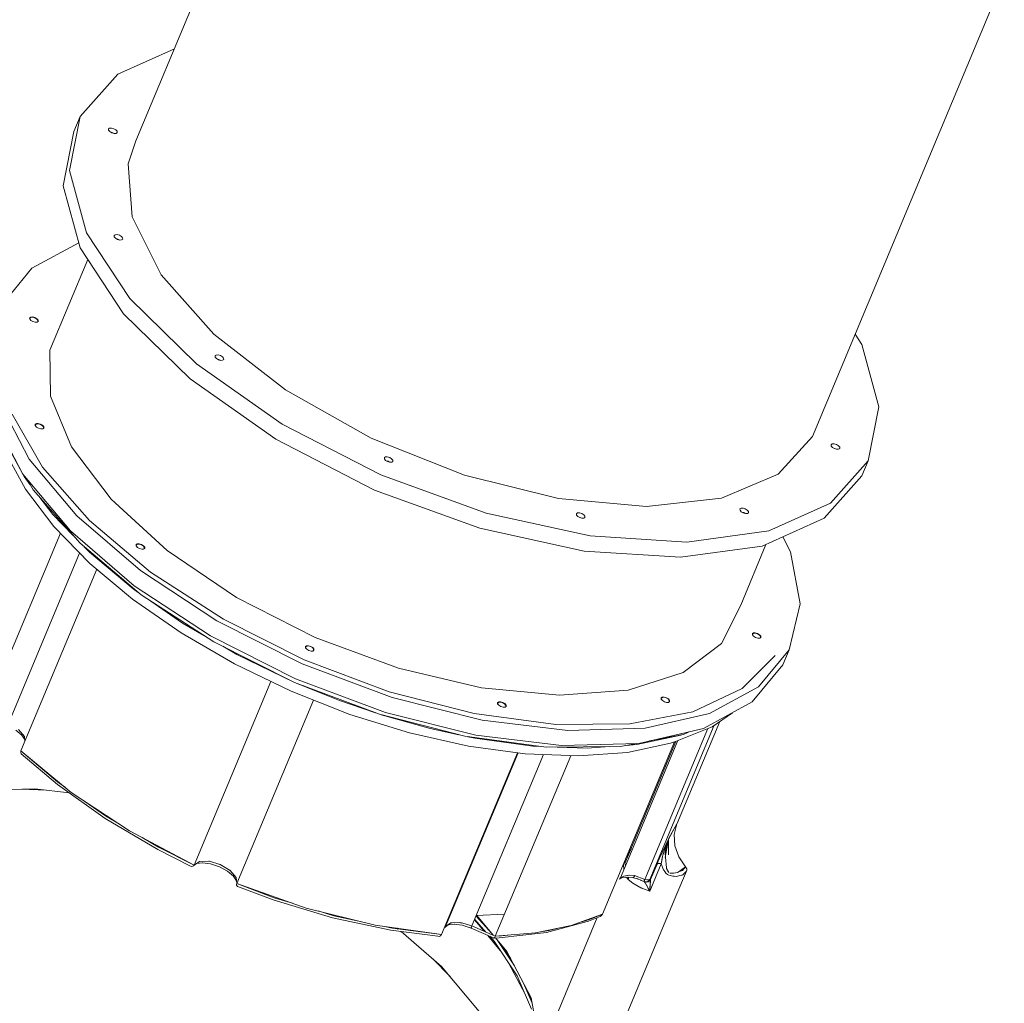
# Model space of a CAD drawing. Header units: inches. Extents: x -32 to 818, y -661 to 218.
# Tile 80 of 256: x 498.508 to 499.14, y 18.963 to 19.594. Entities that reach past the tile are written whole.
import ezdxf

# ---------------------------------------------------------------- set-up
doc = ezdxf.new("R2010")
doc.units = ezdxf.units.IN
doc.header["$LTSCALE"] = 0.01
doc.header["$MEASUREMENT"] = 0
doc.layers.add('_at_zabawki_', color=240, linetype='Continuous', lineweight=5)
doc.layers.add('_at_ŚCIEŻKI', color=7, linetype='Continuous', lineweight=15, true_color=0x444041)

# ---------------------------------------------------------------- blocks, each defined once
blk = doc.blocks.new('ZJEŻDŻALNIA+BUDYNEK')
at = {"layer": '_at_zabawki_', "linetype": 'Continuous'}
for p, q in [((-3.5571, -1.9266), (-3.7575, -2.4071)), ((-3.0336, -2.7228), (-2.8287, -2.2313)), ((-3.7164, -2.3087), (-3.7769, -2.3359)), ((-3.7769, -2.3359), (-3.817, -2.3812)), ((-3.817, -2.3812), (-3.8285, -2.439)), ((-3.817, -2.3812), (-3.8238, -2.3973)), ((-3.8238, -2.3973), (-3.8352, -2.4552)), ((-3.7857, -2.3935), (-3.7868, -2.3944)), ((-3.7867, -2.3957), (-3.7868, -2.3944)), ((-3.7855, -2.3972), (-3.7867, -2.3957)), ((-3.7836, -2.3935), (-3.7857, -2.3935)), ((-3.7833, -2.3985), (-3.7855, -2.3972)), ((-3.7828, -2.3982), (-3.7847, -2.3977)), ((-3.7847, -2.3977), (-3.7828, -2.3982)), ((-3.7811, -2.3942), (-3.7836, -2.3935)), ((-3.7809, -2.3992), (-3.7833, -2.3985)), ((-3.7814, -2.3991), (-3.7828, -2.3982)), ((-3.7828, -2.3982), (-3.7814, -2.3991)), ((-3.779, -2.3955), (-3.7811, -2.3942)), ((-3.7788, -2.3992), (-3.7809, -2.3992)), ((-3.7777, -2.397), (-3.779, -2.3955)), ((-3.7776, -2.3984), (-3.7788, -2.3992)), ((-3.7776, -2.3984), (-3.7777, -2.397)), ((-3.7575, -2.4071), (-3.7658, -2.4319)), ((-3.7658, -2.4319), (-3.7616, -2.4884)), ((-3.8285, -2.439), (-3.8104, -2.5054)), ((-3.8352, -2.4552), (-3.8171, -2.5216)), ((-3.7616, -2.4884), (-3.7303, -2.5505)), ((-3.8104, -2.5054), (-3.764, -2.5759)), ((-3.8186, -2.5162), (-3.8686, -2.5435)), ((-3.7795, -2.5075), (-3.7807, -2.5083)), ((-3.7806, -2.5097), (-3.7807, -2.5083)), ((-3.7793, -2.5112), (-3.7806, -2.5097)), ((-3.7775, -2.5074), (-3.7795, -2.5075)), ((-3.7772, -2.5125), (-3.7793, -2.5112)), ((-3.7767, -2.5122), (-3.7786, -2.5116)), ((-3.7786, -2.5116), (-3.7767, -2.5122)), ((-3.775, -2.5081), (-3.7775, -2.5074)), ((-3.7748, -2.5132), (-3.7772, -2.5125)), ((-3.7753, -2.513), (-3.7767, -2.5122)), ((-3.7767, -2.5122), (-3.7753, -2.513)), ((-3.7729, -2.5094), (-3.775, -2.5081)), ((-3.7727, -2.5131), (-3.7748, -2.5132)), ((-3.7716, -2.511), (-3.7729, -2.5094)), ((-3.7715, -2.5123), (-3.7727, -2.5131)), ((-3.7715, -2.5123), (-3.7716, -2.511)), ((-3.8171, -2.5216), (-3.7708, -2.592)), ((-3.809, -2.5339), (-3.8494, -2.6309)), ((-3.8686, -2.5435), (-3.9013, -2.5832)), ((-3.7303, -2.5505), (-3.6741, -2.6137)), ((-3.764, -2.5759), (-3.6926, -2.6456)), ((-3.8699, -2.5956), (-3.8711, -2.5964)), ((-3.871, -2.5977), (-3.8711, -2.5964)), ((-3.8706, -2.5966), (-3.871, -2.5975)), ((-3.8697, -2.5992), (-3.871, -2.5977)), ((-3.8696, -2.5958), (-3.8706, -2.5966)), ((-3.8678, -2.5955), (-3.8699, -2.5956)), ((-3.8676, -2.6005), (-3.8697, -2.5992)), ((-3.8677, -2.5958), (-3.8696, -2.5958)), ((-3.8654, -2.5962), (-3.8678, -2.5955)), ((-3.8655, -2.5964), (-3.8677, -2.5958)), ((-3.8651, -2.6012), (-3.8676, -2.6005)), ((-3.8636, -2.5976), (-3.8655, -2.5964)), ((-3.8633, -2.5975), (-3.8654, -2.5962)), ((-3.8631, -2.6012), (-3.8651, -2.6012)), ((-3.8624, -2.5989), (-3.8636, -2.5976)), ((-3.862, -2.599), (-3.8633, -2.5975)), ((-3.8619, -2.6004), (-3.8631, -2.6012)), ((-3.8627, -2.6009), (-3.8624, -2.6002)), ((-3.8624, -2.6002), (-3.8624, -2.5989)), ((-3.8619, -2.6004), (-3.862, -2.599)), ((-3.7708, -2.592), (-3.6993, -2.6617)), ((-3.6741, -2.6137), (-3.5973, -2.6733)), ((-2.9808, -2.6245), (-2.988, -2.6134)), ((-3.8494, -2.6309), (-3.8486, -2.6801)), ((-2.9627, -2.6909), (-2.9808, -2.6245)), ((-3.6714, -2.6361), (-3.6726, -2.6369)), ((-3.6725, -2.6383), (-3.6726, -2.6369)), ((-3.6713, -2.6398), (-3.6725, -2.6383)), ((-3.6694, -2.636), (-3.6714, -2.6361)), ((-3.6691, -2.6411), (-3.6713, -2.6398)), ((-3.6686, -2.6408), (-3.6705, -2.6402)), ((-3.6705, -2.6402), (-3.6686, -2.6408)), ((-3.6669, -2.6367), (-3.6694, -2.636)), ((-3.6667, -2.6418), (-3.6691, -2.6411)), ((-3.6672, -2.6416), (-3.6686, -2.6408)), ((-3.6686, -2.6408), (-3.6672, -2.6416)), ((-3.6648, -2.638), (-3.6669, -2.6367)), ((-3.6646, -2.6417), (-3.6667, -2.6418)), ((-3.6635, -2.6396), (-3.6648, -2.638)), ((-3.6634, -2.6409), (-3.6646, -2.6417)), ((-3.6634, -2.6409), (-3.6635, -2.6396)), ((-3.6926, -2.6456), (-3.6009, -2.7098)), ((-3.6993, -2.6617), (-3.6076, -2.726)), ((-3.5973, -2.6733), (-3.5056, -2.7248)), ((-3.8486, -2.6801), (-3.8263, -2.7342)), ((-3.9028, -2.6878), (-3.8714, -2.7475)), ((-2.9741, -2.7487), (-2.9627, -2.6909)), ((-3.9095, -2.704), (-3.8782, -2.7636)), ((-3.8571, -2.7561), (-3.8897, -2.6994)), ((-3.8638, -2.7095), (-3.8649, -2.7103)), ((-3.8649, -2.7117), (-3.8649, -2.7103)), ((-3.8645, -2.7105), (-3.8649, -2.7115)), ((-3.8636, -2.7132), (-3.8649, -2.7117)), ((-3.8634, -2.7098), (-3.8645, -2.7105)), ((-3.8617, -2.7094), (-3.8638, -2.7095)), ((-3.8614, -2.7145), (-3.8636, -2.7132)), ((-3.8616, -2.7097), (-3.8634, -2.7098)), ((-3.8593, -2.7102), (-3.8617, -2.7094)), ((-3.8594, -2.7104), (-3.8616, -2.7097)), ((-3.859, -2.7152), (-3.8614, -2.7145)), ((-3.8575, -2.7115), (-3.8594, -2.7104)), ((-3.8571, -2.7114), (-3.8593, -2.7102)), ((-3.8569, -2.7151), (-3.859, -2.7152)), ((-3.8563, -2.7129), (-3.8575, -2.7115)), ((-3.8559, -2.713), (-3.8571, -2.7114)), ((-3.8558, -2.7143), (-3.8569, -2.7151)), ((-3.8566, -2.7149), (-3.8562, -2.7141)), ((-3.8562, -2.7141), (-3.8563, -2.7129)), ((-3.8558, -2.7143), (-3.8559, -2.713)), ((-3.6009, -2.7098), (-3.4952, -2.7641)), ((-3.8769, -2.7663), (-3.8987, -2.7263)), ((-3.6076, -2.726), (-3.5019, -2.7803)), ((-3.5056, -2.7248), (-3.4057, -2.7645)), ((-3.0701, -2.7631), (-3.0336, -2.7228)), ((-3.8263, -2.7342), (-3.7838, -2.7903)), ((-3.0123, -2.7307), (-3.0135, -2.7316)), ((-3.0134, -2.7329), (-3.0135, -2.7316)), ((-3.0121, -2.7344), (-3.0134, -2.7329)), ((-3.0103, -2.7307), (-3.0123, -2.7307)), ((-3.01, -2.7357), (-3.0121, -2.7344)), ((-3.0095, -2.7354), (-3.0114, -2.7349)), ((-3.0114, -2.7349), (-3.0095, -2.7354)), ((-3.0078, -2.7314), (-3.0103, -2.7307)), ((-3.0075, -2.7364), (-3.01, -2.7357)), ((-3.0081, -2.7363), (-3.0095, -2.7354)), ((-3.0095, -2.7354), (-3.0081, -2.7363)), ((-3.0057, -2.7327), (-3.0078, -2.7314)), ((-3.0055, -2.7364), (-3.0075, -2.7364)), ((-3.0044, -2.7342), (-3.0057, -2.7327)), ((-3.0043, -2.7356), (-3.0055, -2.7364)), ((-3.0043, -2.7356), (-3.0044, -2.7342)), ((-3.8969, -2.7404), (-3.8755, -2.7797)), ((-3.8714, -2.7475), (-3.8205, -2.8081)), ((-3.4904, -2.7449), (-3.4915, -2.7457)), ((-3.4914, -2.747), (-3.4915, -2.7457)), ((-3.4902, -2.7486), (-3.4914, -2.747)), ((-3.4883, -2.7448), (-3.4904, -2.7449)), ((-3.488, -2.7499), (-3.4902, -2.7486)), ((-3.4875, -2.7496), (-3.4894, -2.749)), ((-3.4894, -2.749), (-3.4875, -2.7496)), ((-3.4858, -2.7455), (-3.4883, -2.7448)), ((-3.4837, -2.7468), (-3.4858, -2.7455)), ((-3.4824, -2.7483), (-3.4837, -2.7468)), ((-3.4824, -2.7497), (-3.4824, -2.7483)), ((-3.0142, -2.794), (-2.9741, -2.7487)), ((-2.9808, -2.7649), (-2.9741, -2.7487)), ((-3.8069, -2.8133), (-3.8571, -2.7561)), ((-3.4856, -2.7506), (-3.488, -2.7499)), ((-3.4861, -2.7504), (-3.4875, -2.7496)), ((-3.4875, -2.7496), (-3.4861, -2.7504)), ((-3.4835, -2.7505), (-3.4856, -2.7506)), ((-3.4824, -2.7497), (-3.4835, -2.7505)), ((-3.8782, -2.7636), (-3.8272, -2.8243)), ((-3.8703, -2.775), (-3.8769, -2.7663)), ((-3.874, -2.7686), (-3.8673, -2.7803)), ((-3.4952, -2.7641), (-3.3827, -2.8049)), ((-3.4057, -2.7645), (-3.305, -2.7894)), ((-3.1308, -2.7887), (-3.0701, -2.7631)), ((-3.021, -2.8102), (-2.9808, -2.7649)), ((-3.8755, -2.7797), (-3.8451, -2.8195)), ((-3.8673, -2.7803), (-3.817, -2.8375)), ((-3.5019, -2.7803), (-3.3894, -2.8211)), ((-3.846, -2.8069), (-3.86, -2.7886)), ((-3.7838, -2.7903), (-3.7237, -2.8451)), ((-3.305, -2.7894), (-3.211, -2.7977)), ((-3.211, -2.7977), (-3.1308, -2.7887)), ((-3.1098, -2.7995), (-3.111, -2.8003)), ((-3.1109, -2.8017), (-3.111, -2.8003)), ((-3.1096, -2.8032), (-3.1109, -2.8017)), ((-3.1077, -2.7995), (-3.1098, -2.7995)), ((-3.1053, -2.8002), (-3.1077, -2.7995)), ((-3.1032, -2.8015), (-3.1053, -2.8002)), ((-3.1019, -2.803), (-3.1032, -2.8015)), ((-3.0803, -2.8237), (-3.0142, -2.794)), ((-3.8243, -2.8292), (-3.846, -2.8069)), ((-3.8205, -2.8081), (-3.7524, -2.8667)), ((-3.3827, -2.8049), (-3.2711, -2.8293)), ((-3.2848, -2.8047), (-3.2859, -2.8055)), ((-3.2859, -2.8069), (-3.2859, -2.8055)), ((-3.2846, -2.8084), (-3.2859, -2.8069)), ((-3.2827, -2.8046), (-3.2848, -2.8047)), ((-3.2824, -2.8097), (-3.2846, -2.8084)), ((-3.282, -2.8094), (-3.2838, -2.8088)), ((-3.2838, -2.8088), (-3.282, -2.8094)), ((-3.2803, -2.8053), (-3.2827, -2.8046)), ((-3.28, -2.8104), (-3.2824, -2.8097)), ((-3.2806, -2.8102), (-3.282, -2.8094)), ((-3.282, -2.8094), (-3.2806, -2.8102)), ((-3.2781, -2.8066), (-3.2803, -2.8053)), ((-3.2779, -2.8103), (-3.28, -2.8104)), ((-3.2768, -2.8082), (-3.2781, -2.8066)), ((-3.2768, -2.8095), (-3.2779, -2.8103)), ((-3.2768, -2.8095), (-3.2768, -2.8082)), ((-3.1075, -2.8045), (-3.1096, -2.8032)), ((-3.107, -2.8042), (-3.1089, -2.8037)), ((-3.1089, -2.8037), (-3.107, -2.8042)), ((-3.105, -2.8052), (-3.1075, -2.8045)), ((-3.1056, -2.805), (-3.107, -2.8042)), ((-3.107, -2.8042), (-3.1056, -2.805)), ((-3.103, -2.8051), (-3.105, -2.8052)), ((-3.1018, -2.8043), (-3.103, -2.8051)), ((-3.1018, -2.8043), (-3.1019, -2.803)), ((-3.0871, -2.8399), (-3.021, -2.8102)), ((-3.8451, -2.8195), (-3.8066, -2.8591)), ((-3.8346, -2.8186), (-3.8343, -2.8178)), ((-3.7414, -2.8683), (-3.8069, -2.8133)), ((-3.3894, -2.8211), (-3.2778, -2.8455)), ((-3.9183, -3.0192), (-3.838, -2.8268)), ((-3.8272, -2.8243), (-3.7592, -2.8828)), ((-3.2711, -2.8293), (-3.168, -2.8358)), ((-3.168, -2.8358), (-3.0803, -2.8237)), ((-3.0569, -2.8461), (-3.0653, -2.8301)), ((-3.817, -2.8375), (-3.7515, -2.8926)), ((-3.8068, -2.8471), (-3.8126, -2.8412)), ((-3.7557, -2.8381), (-3.7569, -2.8389)), ((-3.7568, -2.8403), (-3.7569, -2.8389)), ((-3.7564, -2.8391), (-3.7568, -2.8401)), ((-3.7555, -2.8418), (-3.7568, -2.8403)), ((-3.7554, -2.8384), (-3.7564, -2.8391)), ((-3.7536, -2.838), (-3.7557, -2.8381)), ((-3.7534, -2.8431), (-3.7555, -2.8418)), ((-3.7535, -2.8383), (-3.7554, -2.8384)), ((-3.7512, -2.8387), (-3.7536, -2.838)), ((-3.7513, -2.839), (-3.7535, -2.8383)), ((-3.7509, -2.8438), (-3.7534, -2.8431)), ((-3.7494, -2.8401), (-3.7513, -2.839)), ((-3.749, -2.84), (-3.7512, -2.8387)), ((-3.7489, -2.8437), (-3.7509, -2.8438)), ((-3.7482, -2.8415), (-3.7494, -2.8401)), ((-3.7478, -2.8416), (-3.749, -2.84)), ((-3.7477, -2.8429), (-3.7489, -2.8437)), ((-3.7485, -2.8435), (-3.7482, -2.8427)), ((-3.7482, -2.8427), (-3.7482, -2.8415)), ((-3.7477, -2.8429), (-3.7478, -2.8416)), ((-3.1747, -2.8519), (-3.0871, -2.8399)), ((-3.1102, -2.903), (-3.0832, -2.8381)), ((-3.8174, -2.848), (-3.8933, -3.0301)), ((-3.7602, -2.886), (-3.8068, -2.8471)), ((-3.7237, -2.8451), (-3.6495, -2.8953)), ((-3.2778, -2.8455), (-3.1747, -2.8519)), ((-3.0467, -2.9018), (-3.0569, -2.8461)), ((-3.8066, -2.8591), (-3.7608, -2.8973)), ((-3.795, -2.8571), (-3.7946, -2.8563)), ((-3.7944, -2.8565), (-3.7947, -2.8572)), ((-3.7991, -2.8653), (-3.88, -3.0593)), ((-3.7756, -2.8723), (-3.7759, -2.8729)), ((-3.7524, -2.8667), (-3.6707, -2.9203)), ((-3.6636, -2.9186), (-3.7414, -2.8683)), ((-3.7642, -2.8827), (-3.7632, -2.8827)), ((-3.7592, -2.8828), (-3.6774, -2.9364)), ((-3.7547, -2.8899), (-3.7602, -2.886)), ((-3.7515, -2.8926), (-3.6737, -2.9429)), ((-3.6495, -2.8953), (-3.5653, -2.938)), ((-3.7608, -2.8973), (-3.7088, -2.9333)), ((-3.7072, -2.9227), (-3.7411, -2.8993)), ((-3.1308, -2.9442), (-3.1102, -2.903)), ((-3.0583, -2.9507), (-3.0467, -2.9018)), ((-3.6845, -2.9359), (-3.7072, -2.9227)), ((-3.6707, -2.9203), (-3.5794, -2.9661)), ((-3.5772, -2.9618), (-3.6636, -2.9186)), ((-3.7088, -2.9333), (-3.6517, -2.9663)), ((-3.6774, -2.9364), (-3.5862, -2.9823)), ((-3.5653, -2.938), (-3.4762, -2.9708)), ((-3.0966, -2.9327), (-3.0977, -2.9336)), ((-3.0977, -2.9349), (-3.0977, -2.9336)), ((-3.0973, -2.9338), (-3.0977, -2.9347)), ((-3.0964, -2.9364), (-3.0977, -2.9349)), ((-3.0962, -2.933), (-3.0973, -2.9338)), ((-3.0945, -2.9327), (-3.0966, -2.9327)), ((-3.0942, -2.9377), (-3.0964, -2.9364)), ((-3.0944, -2.933), (-3.0962, -2.933)), ((-3.0921, -2.9334), (-3.0945, -2.9327)), ((-3.0922, -2.9336), (-3.0944, -2.933)), ((-3.0918, -2.9384), (-3.0942, -2.9377)), ((-3.0903, -2.9348), (-3.0922, -2.9336)), ((-3.0899, -2.9347), (-3.0921, -2.9334)), ((-3.0897, -2.9384), (-3.0918, -2.9384)), ((-3.0891, -2.9361), (-3.0903, -2.9348)), ((-3.0886, -2.9362), (-3.0899, -2.9347)), ((-3.0886, -2.9376), (-3.0897, -2.9384)), ((-3.0893, -2.9381), (-3.089, -2.9374)), ((-3.089, -2.9374), (-3.0891, -2.9361)), ((-3.0886, -2.9376), (-3.0886, -2.9362)), ((-3.6737, -2.9429), (-3.5874, -2.9861)), ((-3.6492, -2.9563), (-3.6643, -2.9475)), ((-3.5746, -2.9469), (-3.5758, -2.9477)), ((-3.5757, -2.949), (-3.5758, -2.9477)), ((-3.5753, -2.9479), (-3.5757, -2.9488)), ((-3.5744, -2.9506), (-3.5757, -2.949)), ((-3.5743, -2.9472), (-3.5753, -2.9479)), ((-3.5725, -2.9468), (-3.5746, -2.9469)), ((-3.5724, -2.9471), (-3.5743, -2.9472)), ((-3.5701, -2.9475), (-3.5725, -2.9468)), ((-3.5702, -2.9477), (-3.5724, -2.9471)), ((-3.5683, -2.9489), (-3.5702, -2.9477)), ((-3.568, -2.9488), (-3.5701, -2.9475)), ((-3.5671, -2.9503), (-3.5683, -2.9489)), ((-3.5667, -2.9503), (-3.568, -2.9488)), ((-3.1717, -2.9752), (-3.1308, -2.9442)), ((-3.5874, -2.9861), (-3.6492, -2.9563)), ((-3.5723, -2.9519), (-3.5744, -2.9506)), ((-3.5698, -2.9526), (-3.5723, -2.9519)), ((-3.5678, -2.9525), (-3.5698, -2.9526)), ((-3.5666, -2.9517), (-3.5678, -2.9525)), ((-3.5674, -2.9522), (-3.5671, -2.9515)), ((-3.5671, -2.9515), (-3.5671, -2.9503)), ((-3.5666, -2.9517), (-3.5667, -2.9503)), ((-3.0734, -2.957), (-3.1086, -2.9923)), ((-3.0911, -2.9905), (-3.0583, -2.9507)), ((-3.0651, -2.9669), (-3.0583, -2.9507)), ((-3.6517, -2.9663), (-3.591, -2.9955)), ((-3.5794, -2.9661), (-3.4831, -3.002)), ((-3.4863, -2.9959), (-3.5772, -2.9618)), ((-3.0978, -3.0066), (-3.0651, -2.9669)), ((-3.6063, -2.9766), (-3.6066, -2.9768)), ((-3.4762, -2.9708), (-3.3873, -2.9917)), ((-3.2305, -2.994), (-3.1717, -2.9752)), ((-3.6948, -3.1814), (-3.6129, -2.985)), ((-3.6129, -2.985), (-3.6948, -3.1814)), ((-3.595, -2.9822), (-3.5951, -2.9823)), ((-3.5951, -2.9823), (-3.5951, -2.9824)), ((-3.5394, -3.0054), (-3.5874, -2.9861)), ((-3.5874, -2.9861), (-3.4964, -3.0201)), ((-3.5862, -2.9823), (-3.4899, -3.0182)), ((-3.5778, -2.9899), (-3.5776, -2.9898)), ((-3.5776, -2.9898), (-3.5776, -2.9897)), ((-3.1433, -3.019), (-3.0911, -2.9905)), ((-3.591, -2.9955), (-3.5281, -3.0202)), ((-3.5652, -2.995), (-3.5652, -2.9943)), ((-3.3951, -3.0193), (-3.4863, -2.9959)), ((-3.3873, -2.9917), (-3.3038, -2.9996)), ((-3.3038, -2.9996), (-3.2305, -2.994)), ((-3.1941, -3.0015), (-3.1952, -3.0023)), ((-3.1937, -3.0018), (-3.1948, -3.0025)), ((-3.192, -3.0015), (-3.1941, -3.0015)), ((-3.1919, -3.0017), (-3.1937, -3.0018)), ((-3.1896, -3.0022), (-3.192, -3.0015)), ((-3.1897, -3.0024), (-3.1919, -3.0017)), ((-3.1086, -2.9923), (-3.1612, -3.0171)), ((-3.649, -3.2013), (-3.5671, -3.0049)), ((-3.5671, -3.0049), (-3.649, -3.2013)), ((-3.5009, -3.0185), (-3.5394, -3.0054)), ((-3.4831, -3.002), (-3.3867, -3.0262)), ((-3.369, -3.0067), (-3.3702, -3.0075)), ((-3.3701, -3.0089), (-3.3702, -3.0075)), ((-3.3697, -3.0077), (-3.3701, -3.0087)), ((-3.3688, -3.0104), (-3.3701, -3.0089)), ((-3.3687, -3.007), (-3.3697, -3.0077)), ((-3.367, -3.0066), (-3.369, -3.0067)), ((-3.3667, -3.0117), (-3.3688, -3.0104)), ((-3.3668, -3.0069), (-3.3687, -3.007)), ((-3.3645, -3.0073), (-3.367, -3.0066)), ((-3.3646, -3.0076), (-3.3668, -3.0069)), ((-3.3643, -3.0124), (-3.3667, -3.0117)), ((-3.3627, -3.0087), (-3.3646, -3.0076)), ((-3.3624, -3.0086), (-3.3645, -3.0073)), ((-3.3622, -3.0123), (-3.3643, -3.0124)), ((-3.3616, -3.0101), (-3.3627, -3.0087)), ((-3.3611, -3.0102), (-3.3624, -3.0086)), ((-3.361, -3.0115), (-3.3622, -3.0123)), ((-3.3618, -3.012), (-3.3615, -3.0113)), ((-3.3615, -3.0113), (-3.3616, -3.0101)), ((-3.361, -3.0115), (-3.3611, -3.0102)), ((-3.1952, -3.0037), (-3.1952, -3.0023)), ((-3.1948, -3.0025), (-3.1952, -3.0035)), ((-3.1939, -3.0052), (-3.1952, -3.0037)), ((-3.1917, -3.0065), (-3.1939, -3.0052)), ((-3.1893, -3.0072), (-3.1917, -3.0065)), ((-3.1877, -3.0035), (-3.1897, -3.0024)), ((-3.1874, -3.0035), (-3.1896, -3.0022)), ((-3.1872, -3.0071), (-3.1893, -3.0072)), ((-3.1866, -3.0049), (-3.1877, -3.0035)), ((-3.1861, -3.005), (-3.1874, -3.0035)), ((-3.1861, -3.0063), (-3.1872, -3.0071)), ((-3.1868, -3.0069), (-3.1865, -3.0061)), ((-3.1865, -3.0061), (-3.1866, -3.0049)), ((-3.1861, -3.0063), (-3.1861, -3.005)), ((-3.15, -3.0351), (-3.0978, -3.0066)), ((-3.5281, -3.0202), (-3.4643, -3.0399)), ((-3.4964, -3.0201), (-3.4052, -3.0435)), ((-3.4908, -3.0219), (-3.4946, -3.0206)), ((-3.4423, -3.0354), (-3.4908, -3.0219)), ((-3.4899, -3.0182), (-3.3934, -3.0423)), ((-3.3079, -3.0309), (-3.3951, -3.0193)), ((-3.1612, -3.0171), (-3.2286, -3.0301)), ((-3.2124, -3.0348), (-3.1433, -3.019)), ((-3.1407, -3.0332), (-3.1188, -3.0181)), ((-3.3867, -3.0262), (-3.2949, -3.0373)), ((-3.2286, -3.0301), (-3.3079, -3.0309)), ((-3.2071, -3.1964), (-3.1383, -3.0315)), ((-3.1383, -3.0315), (-3.2071, -3.1964)), ((-3.1799, -3.0491), (-3.1407, -3.0332)), ((-3.1783, -3.1372), (-3.1324, -3.0275)), ((-3.8854, -3.0373), (-3.8792, -3.0427)), ((-3.8826, -3.0365), (-3.8762, -3.0441)), ((-3.8794, -3.0423), (-3.876, -3.0475)), ((-3.8762, -3.0443), (-3.8764, -3.0439)), ((-3.4643, -3.0399), (-3.4014, -3.054)), ((-3.4116, -3.0419), (-3.4423, -3.0354)), ((-3.4052, -3.0435), (-3.318, -3.0551)), ((-3.3943, -3.0456), (-3.4018, -3.044)), ((-3.3934, -3.0423), (-3.3016, -3.0534)), ((-3.2949, -3.0373), (-3.2124, -3.0348)), ((-3.1742, -3.0422), (-3.2211, -3.0523)), ((-3.2191, -3.051), (-3.15, -3.0351)), ((-3.1451, -3.035), (-3.2124, -3.1964)), ((-3.2124, -3.1964), (-3.1451, -3.035)), ((-3.2075, -3.0483), (-3.1713, -3.0413)), ((-3.1784, -3.0431), (-3.1782, -3.0427)), ((-3.1768, -3.0428), (-3.1766, -3.0423)), ((-3.1747, -3.042), (-3.1748, -3.0424)), ((-3.1726, -3.0416), (-3.1742, -3.0422)), ((-3.1713, -3.0413), (-3.1658, -3.0388)), ((-3.1654, -3.0387), (-3.1669, -3.0393)), ((-3.8762, -3.0441), (-3.8759, -3.0494)), ((-3.8761, -3.0465), (-3.8759, -3.0485)), ((-3.4014, -3.054), (-3.3406, -3.0623)), ((-3.3324, -3.054), (-3.3943, -3.0456)), ((-3.3884, -3.0458), (-3.3878, -3.0465)), ((-3.3717, -3.0487), (-3.3714, -3.048)), ((-3.3442, -3.0516), (-3.3445, -3.0524)), ((-3.3238, -3.0543), (-3.3324, -3.054)), ((-3.318, -3.0551), (-3.2388, -3.0544)), ((-3.3016, -3.0534), (-3.2191, -3.051)), ((-3.2503, -3.0545), (-3.2742, -3.0563)), ((-3.2579, -3.2338), (-3.181, -3.0494)), ((-3.2388, -3.0544), (-3.2217, -3.0511)), ((-3.1772, -3.048), (-3.2385, -3.1949)), ((-3.2338, -3.1793), (-3.1793, -3.0488)), ((-3.2211, -3.0523), (-3.2325, -3.0532)), ((-3.2312, -3.0606), (-3.1852, -3.0507)), ((-3.1852, -3.0507), (-3.1799, -3.0491)), ((-3.88, -3.0593), (-3.8802, -3.061)), ((-3.8802, -3.061), (-3.8796, -3.0625)), ((-3.8409, -3.0926), (-3.88, -3.0593)), ((-3.88, -3.0593), (-3.8262, -3.1038)), ((-3.8796, -3.0625), (-3.841, -3.0954)), ((-3.4299, -3.2556), (-3.3488, -3.0611)), ((-3.3482, -3.0612), (-3.4257, -3.2471)), ((-3.3974, -3.2463), (-3.3209, -3.063)), ((-3.2919, -3.0642), (-3.3724, -3.2572)), ((-3.3406, -3.0623), (-3.2834, -3.0645)), ((-3.2742, -3.0563), (-3.3065, -3.055)), ((-3.2881, -3.0552), (-3.2884, -3.0557)), ((-3.2833, -3.0548), (-3.2881, -3.0552)), ((-3.2834, -3.0645), (-3.2312, -3.0606)), ((-3.841, -3.0954), (-3.7899, -3.1317)), ((-3.8324, -3.0987), (-3.8409, -3.0926)), ((-3.9336, -3.1019), (-3.8652, -3.0999)), ((-3.8525, -3.1014), (-3.8799, -3.1003)), ((-3.8791, -3.1004), (-3.8791, -3.1003)), ((-3.8782, -3.1003), (-3.8783, -3.1004)), ((-3.8681, -3.1008), (-3.8677, -3.1)), ((-3.8671, -3.1), (-3.8675, -3.1008)), ((-3.8652, -3.0999), (-3.8285, -3.1044)), ((-3.8262, -3.1038), (-3.7637, -3.145)), ((-3.7895, -3.129), (-3.8115, -3.1135)), ((-3.7899, -3.1317), (-3.7334, -3.1648)), ((-3.7745, -3.1378), (-3.7895, -3.129)), ((-3.1873, -3.1533), (-3.1782, -3.1369)), ((-3.1782, -3.1369), (-3.1868, -3.1524)), ((-3.181, -3.1483), (-3.1782, -3.1369)), ((-3.7637, -3.145), (-3.6948, -3.1814)), ((-3.1804, -3.1604), (-3.181, -3.1483)), ((-3.7328, -3.1623), (-3.7503, -3.1521)), ((-3.1873, -3.1533), (-3.1906, -3.1729)), ((-3.1873, -3.1533), (-3.1905, -3.1601)), ((-3.1898, -3.1597), (-3.1901, -3.1604)), ((-3.19, -3.1601), (-3.1899, -3.1598)), ((-3.1898, -3.1596), (-3.1873, -3.1533)), ((-3.1897, -3.1607), (-3.1873, -3.1533)), ((-3.1868, -3.1524), (-3.1873, -3.1533)), ((-3.1871, -3.1702), (-3.1873, -3.1533)), ((-3.7334, -3.1648), (-3.6984, -3.1825)), ((-3.6948, -3.1814), (-3.7328, -3.1623)), ((-3.2272, -3.1636), (-3.2338, -3.1792)), ((-3.2323, -3.1724), (-3.2272, -3.1636)), ((-3.1936, -3.167), (-3.1967, -3.1737)), ((-3.1905, -3.1601), (-3.1936, -3.167)), ((-3.1915, -3.1648), (-3.1931, -3.1705)), ((-3.1927, -3.169), (-3.1922, -3.167)), ((-3.1922, -3.167), (-3.1901, -3.1604)), ((-3.1909, -3.1685), (-3.1897, -3.1607)), ((-3.1905, -3.1725), (-3.1909, -3.1685)), ((-3.1907, -3.1668), (-3.1888, -3.1624)), ((-3.1888, -3.1622), (-3.1906, -3.1666)), ((-3.1888, -3.1623), (-3.1906, -3.1667)), ((-3.1901, -3.1603), (-3.19, -3.1601)), ((-3.1892, -3.1633), (-3.1888, -3.1624)), ((-3.1762, -3.1723), (-3.1804, -3.1604)), ((-3.6951, -3.1819), (-3.691, -3.1792)), ((-3.6948, -3.1814), (-3.6889, -3.1775)), ((-3.6921, -3.1799), (-3.6852, -3.1789)), ((-3.6885, -3.1775), (-3.6891, -3.1776)), ((-3.6889, -3.1775), (-3.6786, -3.1773)), ((-3.6858, -3.179), (-3.6772, -3.1801)), ((-3.6783, -3.1774), (-3.6788, -3.1773)), ((-3.6786, -3.1773), (-3.6667, -3.1808)), ((-3.6772, -3.1801), (-3.6676, -3.1833)), ((-3.6653, -3.1817), (-3.6682, -3.1804)), ((-3.6667, -3.1808), (-3.6561, -3.1871)), ((-3.2355, -3.18), (-3.2349, -3.1864)), ((-3.2349, -3.1864), (-3.2355, -3.18)), ((-3.2332, -3.1824), (-3.2342, -3.1769)), ((-3.195, -3.1797), (-3.2072, -3.2091)), ((-3.2063, -3.1965), (-3.1995, -3.1801)), ((-3.1995, -3.1801), (-3.2063, -3.1965)), ((-3.2011, -3.1944), (-3.195, -3.1797)), ((-3.1981, -3.1769), (-3.1995, -3.1801)), ((-3.1986, -3.1795), (-3.1995, -3.1801)), ((-3.1995, -3.1801), (-3.1988, -3.1796)), ((-3.1988, -3.1796), (-3.1977, -3.1794)), ((-3.1972, -3.1794), (-3.1982, -3.1795)), ((-3.1967, -3.1737), (-3.1981, -3.1769)), ((-3.1977, -3.1794), (-3.1964, -3.1794)), ((-3.195, -3.1797), (-3.1967, -3.1794)), ((-3.1964, -3.1794), (-3.1957, -3.1795)), ((-3.196, -3.1795), (-3.196, -3.1795)), ((-3.196, -3.1795), (-3.1959, -3.1795)), ((-3.196, -3.1795), (-3.196, -3.1795)), ((-3.1957, -3.1795), (-3.195, -3.1797)), ((-3.1944, -3.1763), (-3.195, -3.1797)), ((-3.195, -3.1797), (-3.1945, -3.1768)), ((-3.195, -3.1797), (-3.1925, -3.1861)), ((-3.1945, -3.1768), (-3.1944, -3.1762)), ((-3.1943, -3.1759), (-3.1944, -3.1762)), ((-3.1935, -3.1723), (-3.1943, -3.1759)), ((-3.1942, -3.1754), (-3.1939, -3.1736)), ((-3.1941, -3.1751), (-3.1942, -3.1751)), ((-3.1942, -3.1753), (-3.1942, -3.1753)), ((-3.1941, -3.1749), (-3.1941, -3.175)), ((-3.1939, -3.1736), (-3.1935, -3.1721)), ((-3.1931, -3.1705), (-3.1935, -3.1721)), ((-3.1894, -3.1841), (-3.1905, -3.1728)), ((-3.1689, -3.183), (-3.1762, -3.1723)), ((-3.6984, -3.1825), (-3.6971, -3.183)), ((-3.6971, -3.183), (-3.6959, -3.1827)), ((-3.6959, -3.1827), (-3.6953, -3.1822)), ((-3.6953, -3.1822), (-3.6948, -3.1813)), ((-3.6953, -3.1822), (-3.6948, -3.1814)), ((-3.6948, -3.1814), (-3.6953, -3.1822)), ((-3.6948, -3.1814), (-3.6948, -3.1814)), ((-3.6676, -3.1833), (-3.6588, -3.1881)), ((-3.6588, -3.1881), (-3.6525, -3.1934)), ((-3.656, -3.1873), (-3.6564, -3.187)), ((-3.6561, -3.1871), (-3.6497, -3.1946)), ((-3.1925, -3.1861), (-3.1909, -3.1884)), ((-3.1907, -3.1889), (-3.1909, -3.1884)), ((-3.1909, -3.1885), (-3.1901, -3.1896)), ((-3.1904, -3.1891), (-3.1907, -3.1889)), ((-3.1901, -3.1896), (-3.1884, -3.1911)), ((-3.1895, -3.1836), (-3.1893, -3.1844)), ((-3.1894, -3.1843), (-3.1894, -3.1841)), ((-3.1879, -3.1876), (-3.1893, -3.1843)), ((-3.1892, -3.1848), (-3.1868, -3.1891)), ((-3.1884, -3.1911), (-3.1867, -3.192)), ((-3.1869, -3.189), (-3.1879, -3.1876)), ((-3.1868, -3.1891), (-3.1869, -3.189)), ((-3.1854, -3.1898), (-3.1856, -3.1897)), ((-3.1855, -3.1898), (-3.1843, -3.1899)), ((-3.1851, -3.1898), (-3.1854, -3.1898)), ((-3.1843, -3.1899), (-3.1817, -3.1897)), ((-3.1816, -3.1897), (-3.1817, -3.1897)), ((-3.1816, -3.1897), (-3.1815, -3.1897)), ((-3.1816, -3.1897), (-3.1816, -3.1897)), ((-3.1815, -3.1897), (-3.1777, -3.1889)), ((-3.178, -3.189), (-3.1814, -3.1896)), ((-3.1792, -3.2145), (-3.168, -3.1876)), ((-3.1776, -3.1889), (-3.178, -3.189)), ((-3.1776, -3.1889), (-3.1769, -3.1887)), ((-3.1769, -3.1887), (-3.1689, -3.183)), ((-3.1723, -3.1867), (-3.1764, -3.1884)), ((-3.1749, -3.1922), (-3.1719, -3.1915)), ((-3.1689, -3.183), (-3.1723, -3.1867)), ((-3.1719, -3.1915), (-3.168, -3.1876)), ((-3.1682, -3.1841), (-3.1689, -3.183)), ((-3.1677, -3.1852), (-3.1682, -3.1841)), ((-3.168, -3.1876), (-3.1677, -3.1865)), ((-3.1677, -3.1865), (-3.1677, -3.1852)), ((-3.6528, -3.193), (-3.6494, -3.1983)), ((-3.6496, -3.1948), (-3.6499, -3.1944)), ((-3.6497, -3.1946), (-3.649, -3.2013)), ((-3.6495, -3.1973), (-3.6491, -3.2017)), ((-3.649, -3.2013), (-3.6493, -3.2022)), ((-3.609, -3.2163), (-3.649, -3.2013)), ((-3.649, -3.2013), (-3.5749, -3.2273)), ((-3.6489, -3.2014), (-3.6489, -3.2014)), ((-3.2385, -3.1949), (-3.2395, -3.1963)), ((-3.2395, -3.1963), (-3.237, -3.1949)), ((-3.2385, -3.1949), (-3.2349, -3.1929)), ((-3.237, -3.1949), (-3.23, -3.1939)), ((-3.2288, -3.192), (-3.2349, -3.1929)), ((-3.2349, -3.1929), (-3.2297, -3.192)), ((-3.2333, -3.1926), (-3.2332, -3.1926)), ((-3.2332, -3.1926), (-3.2333, -3.1926)), ((-3.2323, -3.1942), (-3.2303, -3.1967)), ((-3.2303, -3.1967), (-3.2323, -3.1942)), ((-3.2306, -3.194), (-3.2255, -3.1944)), ((-3.2303, -3.1967), (-3.2296, -3.194)), ((-3.2295, -3.1941), (-3.2303, -3.1967)), ((-3.2303, -3.1967), (-3.2253, -3.2005)), ((-3.2297, -3.192), (-3.2234, -3.1923)), ((-3.2292, -3.1921), (-3.2292, -3.192)), ((-3.2291, -3.192), (-3.2292, -3.1921)), ((-3.2255, -3.1944), (-3.2249, -3.1943)), ((-3.225, -3.1943), (-3.2254, -3.1944)), ((-3.2254, -3.1944), (-3.2254, -3.1944)), ((-3.2253, -3.1944), (-3.2254, -3.1944)), ((-3.2254, -3.1944), (-3.2196, -3.196)), ((-3.2253, -3.2005), (-3.2167, -3.2054)), ((-3.2249, -3.1943), (-3.225, -3.1943)), ((-3.2249, -3.1943), (-3.2243, -3.1939)), ((-3.2246, -3.1941), (-3.2248, -3.1943)), ((-3.2248, -3.1946), (-3.2199, -3.196)), ((-3.2244, -3.1939), (-3.2246, -3.1941)), ((-3.2236, -3.2016), (-3.2245, -3.201)), ((-3.2243, -3.1938), (-3.2239, -3.1933)), ((-3.2243, -3.1939), (-3.2243, -3.1938)), ((-3.2241, -3.1937), (-3.2242, -3.1937)), ((-3.224, -3.1935), (-3.2241, -3.1937)), ((-3.2239, -3.1933), (-3.2237, -3.1929)), ((-3.2237, -3.193), (-3.2238, -3.1931)), ((-3.2238, -3.1931), (-3.2238, -3.1931)), ((-3.2237, -3.1929), (-3.2234, -3.1923)), ((-3.219, -3.2041), (-3.2236, -3.2016)), ((-3.2234, -3.1923), (-3.2124, -3.1964)), ((-3.2199, -3.196), (-3.2135, -3.1987)), ((-3.2174, -3.1971), (-3.2135, -3.1987)), ((-3.2135, -3.1986), (-3.2135, -3.1986)), ((-3.2135, -3.1986), (-3.2135, -3.1986)), ((-3.2135, -3.1987), (-3.2134, -3.1986)), ((-3.2135, -3.1987), (-3.2127, -3.199)), ((-3.2135, -3.1987), (-3.2135, -3.1987)), ((-3.2134, -3.1986), (-3.2133, -3.1983)), ((-3.2133, -3.1983), (-3.2132, -3.198)), ((-3.2132, -3.198), (-3.213, -3.1975)), ((-3.213, -3.1977), (-3.2131, -3.1978)), ((-3.2131, -3.1978), (-3.2131, -3.1978)), ((-3.213, -3.1975), (-3.2127, -3.197)), ((-3.2128, -3.1971), (-3.2128, -3.1972)), ((-3.2128, -3.1972), (-3.2128, -3.1973)), ((-3.2128, -3.199), (-3.2121, -3.2002)), ((-3.2121, -3.2002), (-3.2128, -3.199)), ((-3.2127, -3.197), (-3.2124, -3.1964)), ((-3.2127, -3.199), (-3.2112, -3.1991)), ((-3.2102, -3.197), (-3.2124, -3.1964)), ((-3.2124, -3.1964), (-3.2102, -3.197)), ((-3.2121, -3.2002), (-3.2107, -3.2026)), ((-3.2107, -3.2026), (-3.2121, -3.2002)), ((-3.2115, -3.1991), (-3.2117, -3.1991)), ((-3.2117, -3.1991), (-3.211, -3.1993)), ((-3.2116, -3.1991), (-3.2116, -3.1991)), ((-3.2116, -3.1991), (-3.2116, -3.1991)), ((-3.2116, -3.1991), (-3.2116, -3.1991)), ((-3.2112, -3.1991), (-3.2098, -3.1987)), ((-3.2112, -3.1991), (-3.211, -3.1991)), ((-3.211, -3.1991), (-3.2106, -3.199)), ((-3.2091, -3.199), (-3.211, -3.1993)), ((-3.211, -3.1993), (-3.2091, -3.199)), ((-3.2098, -3.1989), (-3.2106, -3.199)), ((-3.2104, -3.199), (-3.2104, -3.1989)), ((-3.2104, -3.1989), (-3.2104, -3.199)), ((-3.2083, -3.197), (-3.2102, -3.197)), ((-3.2102, -3.197), (-3.2083, -3.197)), ((-3.2098, -3.1987), (-3.2087, -3.1983)), ((-3.2092, -3.1985), (-3.2098, -3.1989)), ((-3.2094, -3.1986), (-3.2094, -3.1986)), ((-3.2093, -3.1986), (-3.2093, -3.1985)), ((-3.2093, -3.1986), (-3.2093, -3.1986)), ((-3.2091, -3.199), (-3.2075, -3.198)), ((-3.2083, -3.1986), (-3.2091, -3.199)), ((-3.2087, -3.1983), (-3.2071, -3.1964)), ((-3.2082, -3.1979), (-3.2085, -3.1981)), ((-3.2071, -3.1964), (-3.2083, -3.197)), ((-3.2083, -3.197), (-3.2071, -3.1964)), ((-3.2075, -3.198), (-3.2083, -3.1986)), ((-3.2071, -3.1964), (-3.2082, -3.1979)), ((-3.2075, -3.198), (-3.2063, -3.1965)), ((-3.2068, -3.1973), (-3.2075, -3.198)), ((-3.2068, -3.2018), (-3.2072, -3.2091)), ((-3.2063, -3.1965), (-3.2071, -3.1964)), ((-3.2071, -3.1964), (-3.2063, -3.1965)), ((-3.207, -3.2053), (-3.2068, -3.2018)), ((-3.2063, -3.1965), (-3.2068, -3.1973)), ((-3.2063, -3.1965), (-3.2068, -3.2018)), ((-3.2068, -3.2018), (-3.2066, -3.1987)), ((-3.2066, -3.1987), (-3.2065, -3.1975)), ((-3.2065, -3.1975), (-3.2063, -3.1965)), ((-3.2043, -3.2022), (-3.2011, -3.1944)), ((-3.1867, -3.192), (-3.1867, -3.192)), ((-3.1867, -3.192), (-3.1867, -3.192)), ((-3.1867, -3.192), (-3.1867, -3.192)), ((-3.1867, -3.192), (-3.1825, -3.1931)), ((-3.1825, -3.1931), (-3.182, -3.1931)), ((-3.1817, -3.1931), (-3.182, -3.1931)), ((-3.182, -3.1931), (-3.1785, -3.1932)), ((-3.1813, -3.1931), (-3.1817, -3.1931)), ((-3.1785, -3.1932), (-3.1749, -3.1923)), ((-3.173, -3.192), (-3.175, -3.1923)), ((-3.1726, -3.1917), (-3.173, -3.192)), ((-3.6493, -3.2022), (-3.6492, -3.203)), ((-3.6492, -3.203), (-3.6484, -3.2042)), ((-3.6484, -3.2042), (-3.6471, -3.2048)), ((-3.6471, -3.2048), (-3.6102, -3.2185)), ((-3.2167, -3.2054), (-3.2072, -3.2091)), ((-3.2157, -3.2059), (-3.2162, -3.2056)), ((-3.2072, -3.2091), (-3.2157, -3.2059)), ((-3.2136, -3.2067), (-3.2136, -3.2066)), ((-3.2136, -3.2066), (-3.2136, -3.2067)), ((-3.2129, -3.2069), (-3.2129, -3.207)), ((-3.2128, -3.207), (-3.2128, -3.207)), ((-3.2128, -3.207), (-3.2128, -3.207)), ((-3.2107, -3.2026), (-3.2105, -3.2031)), ((-3.2072, -3.2091), (-3.2107, -3.2026)), ((-3.2105, -3.2031), (-3.2089, -3.206)), ((-3.2089, -3.206), (-3.2072, -3.2091)), ((-3.2082, -3.2087), (-3.2082, -3.2088)), ((-3.2082, -3.2088), (-3.2082, -3.2088)), ((-3.2082, -3.2088), (-3.2082, -3.2088)), ((-3.2081, -3.2088), (-3.2081, -3.2088)), ((-3.2079, -3.2079), (-3.2079, -3.2079)), ((-3.2079, -3.208), (-3.2079, -3.2079)), ((-3.2079, -3.208), (-3.2079, -3.208)), ((-3.2078, -3.2081), (-3.2078, -3.208)), ((-3.2072, -3.2091), (-3.2043, -3.2022)), ((-3.2072, -3.2091), (-3.207, -3.2053)), ((-3.2071, -3.2059), (-3.2071, -3.2059)), ((-3.2071, -3.206), (-3.2071, -3.206)), ((-3.2071, -3.206), (-3.2071, -3.2061)), ((-3.2071, -3.2063), (-3.2071, -3.2062)), ((-3.6102, -3.2185), (-3.5467, -3.2377)), ((-3.5894, -3.2222), (-3.609, -3.2163)), ((-3.2529, -3.3912), (-3.1792, -3.2145)), ((-3.5749, -3.2273), (-3.501, -3.2456)), ((-3.5452, -3.2355), (-3.5621, -3.2304)), ((-3.5467, -3.2377), (-3.4842, -3.251)), ((-3.5184, -3.2413), (-3.5452, -3.2355)), ((-3.4257, -3.2471), (-3.4199, -3.2431)), ((-3.4218, -3.2362), (-3.4212, -3.2363)), ((-3.4186, -3.243), (-3.4202, -3.2433)), ((-3.4199, -3.2431), (-3.4096, -3.2428)), ((-3.4082, -3.2432), (-3.411, -3.2428)), ((-3.4096, -3.2428), (-3.3974, -3.2463)), ((-3.3842, -3.252), (-3.3946, -3.2397)), ((-3.3945, -3.2394), (-3.3824, -3.2528)), ((-3.393, -3.2357), (-3.3762, -3.2543)), ((-3.3928, -3.2353), (-3.3626, -3.2337)), ((-3.3922, -3.2353), (-3.3746, -3.2562)), ((-3.2634, -3.2372), (-3.3353, -3.4096)), ((-3.3178, -3.2534), (-3.2743, -3.2416)), ((-3.2912, -3.2458), (-3.2579, -3.2338)), ((-3.2715, -3.2395), (-3.2798, -3.2417)), ((-3.2743, -3.2416), (-3.2729, -3.2412)), ((-3.2729, -3.2412), (-3.2604, -3.236)), ((-3.2579, -3.2338), (-3.2715, -3.2395)), ((-3.2627, -3.2356), (-3.2628, -3.2359)), ((-3.2604, -3.236), (-3.2589, -3.2352)), ((-3.2589, -3.2352), (-3.2579, -3.2338)), ((-3.501, -3.2456), (-3.4299, -3.2556)), ((-3.4824, -3.2489), (-3.4928, -3.2467)), ((-3.4842, -3.251), (-3.434, -3.2573)), ((-3.4299, -3.2556), (-3.4824, -3.2489)), ((-3.4769, -3.2496), (-3.4779, -3.2488)), ((-3.4773, -3.2489), (-3.4764, -3.2497)), ((-3.4722, -3.2533), (-3.4734, -3.2524)), ((-3.4732, -3.2524), (-3.4299, -3.2897)), ((-3.4257, -3.2471), (-3.4263, -3.2481)), ((-3.4263, -3.2481), (-3.4257, -3.2471)), ((-3.4256, -3.2469), (-3.426, -3.2475)), ((-3.426, -3.2475), (-3.4258, -3.2474)), ((-3.4258, -3.2474), (-3.4217, -3.2446)), ((-3.4228, -3.2453), (-3.416, -3.2444)), ((-3.4166, -3.2444), (-3.4079, -3.2455)), ((-3.4079, -3.2455), (-3.3983, -3.2487)), ((-3.3981, -3.248), (-3.3983, -3.2487)), ((-3.3983, -3.2485), (-3.3981, -3.2481)), ((-3.3983, -3.2486), (-3.3983, -3.2485)), ((-3.3983, -3.2487), (-3.3745, -3.2591)), ((-3.3974, -3.2463), (-3.3981, -3.248)), ((-3.398, -3.2479), (-3.3979, -3.2477)), ((-3.3979, -3.2477), (-3.3974, -3.2463)), ((-3.3724, -3.2572), (-3.3974, -3.2463)), ((-3.3871, -3.2477), (-3.3873, -3.2483)), ((-3.3724, -3.2572), (-3.3296, -3.2537)), ((-3.3682, -3.259), (-3.3178, -3.2534)), ((-3.3296, -3.2537), (-3.2912, -3.2458)), ((-3.3152, -3.2513), (-3.3217, -3.2521)), ((-3.3063, -3.2489), (-3.3152, -3.2513)), ((-3.434, -3.2573), (-3.4324, -3.2575)), ((-3.4324, -3.2575), (-3.4309, -3.2569)), ((-3.4309, -3.2569), (-3.4299, -3.2556)), ((-3.3671, -3.2724), (-3.3805, -3.2564)), ((-3.3783, -3.2574), (-3.3737, -3.2625)), ((-3.3745, -3.2591), (-3.3739, -3.2592)), ((-3.3739, -3.2592), (-3.3731, -3.2585)), ((-3.3731, -3.2585), (-3.3739, -3.2592)), ((-3.3739, -3.2592), (-3.3682, -3.259)), ((-3.3737, -3.2625), (-3.349, -3.2995)), ((-3.3731, -3.2585), (-3.3724, -3.2572)), ((-3.3724, -3.2572), (-3.3731, -3.2585)), ((-3.3659, -3.257), (-3.3724, -3.2572)), ((-3.3722, -3.2591), (-3.36, -3.2736)), ((-3.3706, -3.261), (-3.352, -3.2889)), ((-3.3555, -3.2558), (-3.3659, -3.257)), ((-3.3721, -3.2664), (-3.3717, -3.2655)), ((-3.3562, -3.2809), (-3.3651, -3.2675)), ((-3.36, -3.2736), (-3.3341, -3.323)), ((-3.4208, -3.3005), (-3.4394, -3.2816)), ((-3.3402, -3.32), (-3.3582, -3.2858)), ((-3.4299, -3.2897), (-3.3877, -3.3399)), ((-3.4271, -3.293), (-3.4274, -3.2938)), ((-3.4212, -3.3001), (-3.4212, -3.3001)), ((-3.421, -3.3003), (-3.421, -3.3003)), ((-3.349, -3.2995), (-3.3336, -3.3354)), ((-3.3422, -3.3075), (-3.333, -3.3289)), ((-3.3335, -3.326), (-3.3382, -3.3152)), ((-3.3339, -3.3241), (-3.3355, -3.3202)), ((-3.3341, -3.323), (-3.3257, -3.3691))]:
    blk.add_line(p, q, dxfattribs=at)

msp = doc.modelspace()

# ---------------------------------------------------------------- block references
at = {"layer": '_at_ŚCIEŻKI', "xscale": 0.6000000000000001, "yscale": 0.6000000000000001, "zscale": 0.6000000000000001, "rotation": 359.9583638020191}
msp.add_blockref('ZJEŻDŻALNIA+BUDYNEK', (500.83856, 20.95907), dxfattribs=at)

doc.saveas('drawing.dxf')
